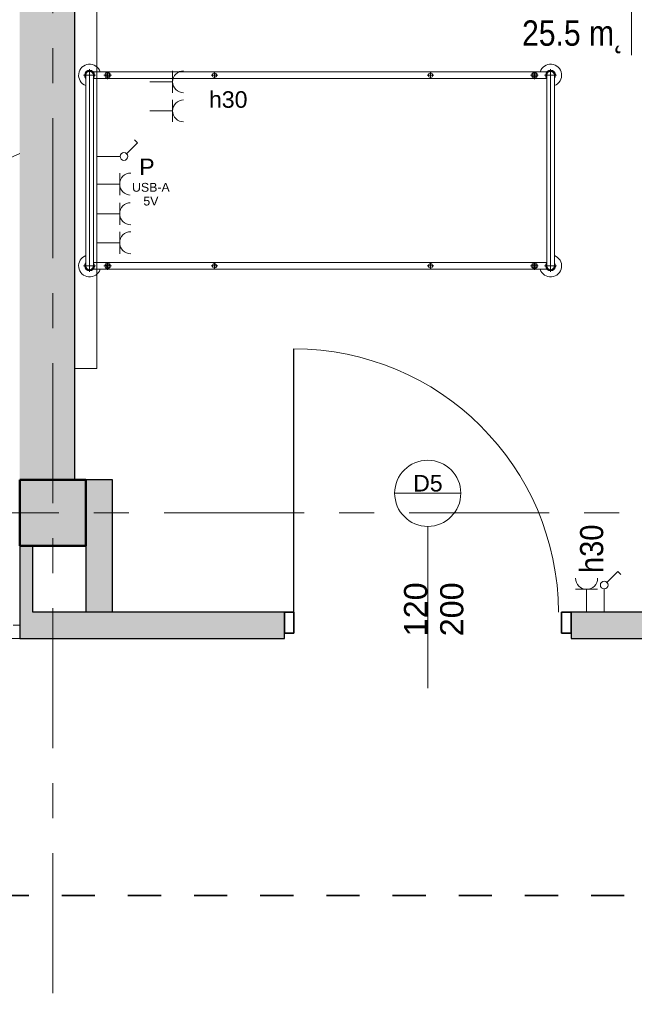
# Model space of a CAD drawing. Header units: centimetres. Extents: x 101 to 4622, y -1383 to 1498.
# Tile 64 of 68: x 3462 to 3741, y 390 to 836. Entities that reach past the tile are written whole.
import ezdxf

# ---------------------------------------------------------------- set-up
doc = ezdxf.new("R2010")
doc.units = ezdxf.units.CM
for name, pattern in [('Dash', [30, 15, -15]), ('Oś', [111.125, 63.5, -15.875, 15.875, -15.875]), ('Ponad', [19.844, 11.9065, -7.9375])]:
    doc.linetypes.add(name, pattern=pattern)
for name, color, linetype, lineweight in [('A-ANNO-NOTE', 131, 'Continuous', 18), ('A-AREA', 32, 'Continuous', 18), ('A-AREA-IDEN', 2, 'Continuous', 18), ('A-DETL', 90, 'Continuous', 9), ('A-DETL-GENF', 92, 'Continuous', 18), ('A-DETL-MEDM', 33, 'Continuous', 35), ('A-DETL-THIN', 151, 'Continuous', 9), ('A-DOOR', 31, 'Continuous', 25), ('A-DOOR-IDEN', 31, 'Continuous', 18), ('A-FLOR-OVHD', 1, 'Ponad', 18), ('A-WALL', 113, 'Continuous', 25), ('A-WALL-PATT', 111, 'Continuous', 25), ('E-ELE-QPM-IDEN', 2, 'Continuous', 18), ('E-ELEC-EQPM', 71, 'Continuous', 18), ('I-FURN', 30, 'Continuous', 18), ('Q-SPCQ', 91, 'Continuous', 18), ('S-COLS', 52, 'Continuous', 25), ('S-GRID', 1, 'Continuous', 18)]:
    doc.layers.add(name, color=color, linetype=linetype, lineweight=lineweight)
doc.styles.add('Arial', font='arial.ttf', dxfattribs={"height": 4})
doc.styles.add('Arial_1', font='arial.ttf', dxfattribs={"height": 7.5})
doc.styles.add('Arial_13', font='arial.ttf', dxfattribs={"width": 0.9, "height": 10.5})
doc.styles.add('Arial_4', font='arial.ttf', dxfattribs={"width": 0.85, "height": 11.5})
doc.styles.add('Arial_7', font='arial.ttf', dxfattribs={"height": 10.5})

# ---------------------------------------------------------------- blocks, each defined once
blk = doc.blocks.new('M_Concrete-Square-Column - 300 x 300mm-1161001-4_piętro II PT - projektowany - PPOŻ B')
at = {"layer": 'S-COLS', "lineweight": 18}
blk.add_hatch(color=254, dxfattribs=at).paths.add_polyline_path([(15, 15), (-15, 15), (-15, -15), (15, -15)], flags=0)
at = {"layer": 'S-COLS', "lineweight": 50}
for p, q in [((15, 15), (-15, 15)), ((-15, 15), (-15, -15)), ((15, -15), (15, 15)), ((-15, -15), (15, -15))]:
    blk.add_line(p, q, dxfattribs=at)
blk = doc.blocks.new('łóżko 195x90 typ FAMED _102039_ - łóżko 195x90 typ FAMED _102039_-1233017-4_piętro II PT - projektowany - PPOŻ B')
at = {"layer": 'I-FURN'}
for p, q in [((45.97, 104.25), (-45.98, 104.25)), ((-43.25, 101.53), (-43.25, 106.98)), ((-43.25, 105.95), (43.25, 105.95)), ((43.25, 101.53), (43.25, 106.98)), ((-44.75, -103.1), (-44.75, 102.61)), ((-43.25, 102.55), (43.25, 102.55)), ((-43.25, 95.18), (-43.25, 98.68)), ((-41.75, 102.55), (-41.75, -103.1)), ((41.75, 102.61), (41.75, -103.05)), ((43.25, 95.18), (43.25, 98.68)), ((44.75, -103.1), (44.75, 102.61)), ((-45, 96.93), (-41.5, 96.93)), ((45, 96.93), (41.5, 96.93)), ((-44.75, 49.81), (-41.75, 49.81)), ((-43.25, 48.31), (-43.25, 51.31)), ((44.75, 49.81), (41.75, 49.81)), ((43.25, 48.31), (43.25, 51.31)), ((-44.75, -48.19), (-41.75, -48.19)), ((-43.25, -49.69), (-43.25, -46.69)), ((44.75, -48.19), (41.75, -48.19)), ((43.25, -49.69), (43.25, -46.69)), ((-45, -96.6), (-41.5, -96.6)), ((-43.25, -94.85), (-43.25, -98.35)), ((45, -96.6), (41.5, -96.6)), ((43.25, -94.85), (43.25, -98.35)), ((-43.25, -102.02), (-43.25, -107.47)), ((43.25, -102.02), (43.25, -107.47)), ((-45.98, -104.75), (45.97, -104.75)), ((-43.25, -103.05), (43.25, -103.05)), ((-43.25, -106.45), (43.25, -106.45))]:
    blk.add_line(p, q, dxfattribs=at)
for centre, radius in [((-43.25, 96.93), 1.25), ((-43.25, 96.93), 0.8), ((43.25, 96.93), 1.25), ((43.25, 96.93), 0.8), ((-43.25, 49.81), 1), ((43.25, 49.81), 1), ((-43.25, -48.19), 1), ((43.25, -48.19), 1), ((-43.25, -96.6), 1.25), ((-43.25, -96.6), 0.8), ((43.25, -96.6), 1.25), ((43.25, -96.6), 0.8)]:
    blk.add_circle(centre, radius, dxfattribs=at)
for centre, radius, start, end in [((-43.25, 104.25), 5, 19.8769, 252.5424), ((43.25, 104.25), 5, 287.4576, 160.1231), ((-43.25, 104.25), 2.23, 49.8221, 310.1779), ((-43.25, 104.25), 1.93, 62.0207, 297.9793), ((-43.25, 104.25), 1.7, 90, 270), ((43.25, 104.25), 2.23, 229.8221, 130.1779), ((43.25, 104.25), 1.93, 242.0207, 117.9793), ((43.25, 104.25), 1.7, 270, 90), ((-43.25, -104.75), 5, 107.4576, 340.1231), ((-43.25, -104.75), 2.23, 47.6113, 310.1779), ((43.25, -104.75), 5, 199.8769, 72.5424), ((43.25, -104.75), 2.23, 229.8221, 130.1779), ((-43.25, -104.75), 1.93, 62.0207, 297.9793), ((-43.25, -104.75), 1.7, 90, 270), ((43.25, -104.75), 1.93, 242.0207, 117.9793), ((43.25, -104.75), 1.7, 270, 90)]:
    blk.add_arc(centre, radius, start, end, dxfattribs=at)
blk = doc.blocks.new('DRZWI 1S - Drzwi 120-1363991-4_piętro II PT - projektowany - PPOŻ B')
at = {"layer": 'A-DETL-GENF'}
for p, q in [((-65, 3.5), (-60.7, 3.5)), ((-65, -6), (-65, 3.5)), ((-60.7, 3.5), (-60.7, -6)), ((60.7, 3.5), (65, 3.5)), ((60.7, -6), (60.7, 3.5)), ((65, 3.5), (65, -6)), ((-60.7, -6), (-65, -6)), ((65, -6), (60.7, -6))]:
    blk.add_line(p, q, dxfattribs=at)
at = {"layer": 'A-DETL-MEDM'}
for p, q in [((-65, -6), (-65, 3.5)), ((-65, 3.5), (-60.7, 3.5)), ((-60.7, 3.5), (-60.7, -6)), ((60.7, 3.5), (60.7, -6)), ((65, 3.5), (60.7, 3.5)), ((65, -6), (65, 3.5)), ((-60.7, -6), (-65, -6)), ((60.7, -6), (65, -6))]:
    blk.add_line(p, q, dxfattribs=at)
at = {"layer": 'A-DOOR', "lineweight": 18}
blk.add_line((0, -28.5), (0, 28.5), dxfattribs=at)
at = {"layer": 'A-DOOR'}
blk.add_line((60.7, -6), (60.7, -125.39), dxfattribs=at)
at = {"layer": 'A-DOOR', "lineweight": 18}
blk.add_arc((60.7, -5.39), 120, 180.293, 270, dxfattribs=at)
blk = doc.blocks.new('Panel Gazowo Oswietleniowy 2 - Type 1-1482498-4_piętro II PT - projektowany - PPOŻ B')
at = {"layer": 'Q-SPCQ'}
for p, q in [((-112.5, 56.83), (-102.5, 56.83)), ((-107.5, 56.83), (-107.5, 46.5)), ((-99.33, 56.83), (-89.33, 56.83)), ((-94.33, 56.83), (-94.33, 46.5)), ((47.5, 56.83), (57.5, 56.83)), ((52.5, 56.83), (52.5, 46.5)), ((60.67, 56.83), (70.67, 56.83)), ((65.67, 56.83), (65.67, 46.5)), ((-79.82, 40.93), (-81.13, 39.62)), ((-74.88, 35.98), (-79.82, 40.93)), ((80.18, 40.93), (78.87, 39.62)), ((85.12, 35.98), (80.18, 40.93)), ((-73.64, 22.5), (-73.64, 33)), ((-66.13, 32.83), (-56.13, 32.83)), ((-61.13, 32.83), (-61.13, 22.5)), ((-52.67, 32.83), (-42.67, 32.83)), ((-47.67, 32.83), (-47.67, 22.5)), ((-39.5, 32.83), (-29.5, 32.83)), ((-34.5, 32.83), (-34.5, 22.5)), ((86.36, 22.5), (86.36, 33)), ((93.87, 32.83), (103.87, 32.83)), ((98.87, 32.83), (98.87, 22.5)), ((107.33, 32.83), (117.33, 32.83)), ((112.33, 32.83), (112.33, 22.5)), ((120.5, 32.83), (130.5, 32.83)), ((125.5, 32.83), (125.5, 22.5)), ((-157.5, 12.5), (-157.5, 22.5)), ((-157.5, 22.5), (182.5, 22.5)), ((182.5, 22.5), (182.5, 12.5))]:
    blk.add_line(p, q, dxfattribs=at)
for centre in [(-73.64, 34.75), (86.36, 34.75)]:
    blk.add_circle(centre, 1.75, dxfattribs=at)
for centre, end in [((-107.5, 61.83), 0), ((-94.33, 61.83), 0), ((52.5, 61.83), 0), ((65.67, 61.83), 0), ((-61.13, 37.83), 360), ((-47.67, 37.83), 360), ((-34.5, 37.83), 360), ((98.87, 37.83), 360), ((112.33, 37.83), 360), ((125.5, 37.83), 360)]:
    blk.add_arc(centre, 5, 180, end, dxfattribs=at)
blk = doc.blocks.new('Przełącznik jednobiegunowy - Type 1-1452004-4_piętro II PT - projektowany - PPOŻ B')
at = {"layer": 'E-ELEC-EQPM'}
for p, q in [((13.74, 19.48), (18.68, 24.43)), ((18.68, 24.43), (19.99, 23.12)), ((12.5, 16.5), (12.5, 6))]:
    blk.add_line(p, q, dxfattribs=at)
blk.add_circle((12.5, 18.25), 1.75, dxfattribs=at)
blk = doc.blocks.new('gniazdo elektryczne pojedyncze - 30-1470339-4_piętro II PT - projektowany - PPOŻ B')
at = {"layer": 'E-ELEC-EQPM'}
for p, q in [((17.5, 16.33), (7.5, 16.33)), ((12.5, 16.33), (12.5, 6))]:
    blk.add_line(p, q, dxfattribs=at)
blk.add_arc((12.5, 21.33), 5, 180, 0, dxfattribs=at)
blk = doc.blocks.new('METKA_POMIESZCZENIA1 - Rozbudowana - bez ramki-1409110-4_piętro II PT - projektowany - PPOŻ B')
at = {"layer": 'A-AREA-IDEN'}
for p, q in [((0, 0.425), (0, 0)), ((-0.8, 0), (1.1, 0)), ((0, 0), (0, -0.425))]:
    blk.add_line(p, q, dxfattribs=at)
blk = doc.blocks.new('etykieta drzwi wymiar i kategoria - etykieta drzwi 1S góra-1350608-4_piętro II PT - projektowany - PPOŻ B')
at = {"layer": 'A-DOOR-IDEN'}
for p, q in [((-0.3, 1.4984), (0.3, 1.4984)), ((0, 0), (0, 1.1984))]:
    blk.add_line(p, q, dxfattribs=at)
blk.add_circle((0, 1.4984), 0.3, dxfattribs=at)

msp = doc.modelspace()

# ---------------------------------------------------------------- hatches: boundary and pattern name
at = {"layer": 'A-WALL-PATT'}
for points in [[(3487.04, 627.62), (3487.04, 1197.62), (3462.04, 1197.62), (3462.04, 627.62)], [(3504.04, 567.62), (3504.04, 627.62), (3492.04, 627.62), (3492.04, 567.62)], [(3468.04, 555.62), (3468.04, 597.62), (3462.04, 597.62), (3462.04, 555.62)]]:
    msp.add_hatch(color=9, dxfattribs=at).paths.add_polyline_path(points, flags=0)
h = msp.add_hatch(color=9, dxfattribs=at)
h.paths.add_polyline_path([(3582.04, 555.62), (3582.04, 567.62), (3468.04, 567.62), (3468.04, 555.62)], flags=0)
h.paths.add_polyline_path([(4453.04, 555.62), (4453.04, 567.62), (4332.04, 567.62), (4332.04, 555.62), (4394.1, 555.62)], flags=0)
h.paths.add_polyline_path([(3712.04, 555.62), (4202.04, 555.62), (4202.04, 567.62), (3712.04, 567.62), (3712.04, 558.12)], flags=0)

# ---------------------------------------------------------------- linework, layer by layer
at = {"layer": 'A-AREA'}
msp.add_line((3459.04, 561.62), (3462.04, 561.62), dxfattribs=at)
at = {"layer": 'A-DETL', "linetype": 'Dash', "lineweight": 35}
msp.add_open_spline([(3110.04, 559.12), (3110.04, 502.08), (3110.21, 453.35), (3121.7, 439.12), (3139.04, 439.12), (4219.87, 439.12), (4267.04, 439.12), (4267.04, 475.56), (4267.04, 561.62)], degree=3, knots=[0, 0, 0, 0, 1.35675, 2.279339, 14.489082, 27.014735, 39.749202, 41.604771, 41.604771, 41.604771, 41.604771], dxfattribs=at)
at = {"layer": 'A-DETL-THIN', "lineweight": 18}
msp.add_line((3387.04, 741.62), (3462.04, 775.62), dxfattribs=at)
at = {"layer": 'A-FLOR-OVHD'}
msp.add_line((3462.04, 555.62), (3012.04, 555.62), dxfattribs=at)
at = {"layer": 'A-WALL'}
for p, q in [((3487.04, 627.62), (3487.04, 1197.62)), ((3504.04, 627.62), (3492.04, 627.62)), ((3504.04, 567.62), (3504.04, 627.62)), ((3462.04, 597.62), (3462.04, 555.62)), ((3468.04, 567.62), (3468.04, 597.62)), ((3492.04, 597.62), (3492.04, 567.62)), ((3582.04, 567.62), (3468.04, 567.62)), ((4202.04, 567.62), (3712.04, 567.62)), ((3462.04, 555.62), (3582.04, 555.62)), ((3582.04, 555.62), (3582.04, 558.12)), ((3712.04, 558.12), (3712.04, 555.62)), ((3712.04, 555.62), (4202.04, 555.62))]:
    msp.add_line(p, q, dxfattribs=at)
at = {"layer": 'S-GRID', "linetype": 'Oś'}
for p, q in [((3477.04, -1383.2), (3477.04, 1438.12)), ((4591.09, 612.62), (1467.04, 612.62))]:
    msp.add_line(p, q, dxfattribs=at)

# ---------------------------------------------------------------- block references
at = {"layer": 'A-AREA-IDEN', "xscale": 49.99999999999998, "yscale": 49.99999999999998, "zscale": 49.99999999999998}
msp.add_blockref('METKA_POMIESZCZENIA1 - Rozbudowana - bez ramki-1409110-4_piętro II PT - projektowany - PPOŻ B', (3739.41, 841.41), dxfattribs=at)
at = {"layer": 'A-DOOR', "rotation": 180}
msp.add_blockref('DRZWI 1S - Drzwi 120-1363991-4_piętro II PT - projektowany - PPOŻ B', (3647.04, 561.62), dxfattribs=at)
at = {"layer": 'A-DOOR-IDEN', "xscale": 49.99999999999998, "yscale": 49.99999999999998, "zscale": 49.99999999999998}
msp.add_blockref('etykieta drzwi wymiar i kategoria - etykieta drzwi 1S góra-1350608-4_piętro II PT - projektowany - PPOŻ B', (3647.04, 546.59), dxfattribs=at)
at = {"layer": 'E-ELEC-EQPM'}
for name, p in [('Przełącznik jednobiegunowy - Type 1-1452004-4_piętro II PT - projektowany - PPOŻ B', (3714.54, 561.62)), ('gniazdo elektryczne pojedyncze - 30-1470339-4_piętro II PT - projektowany - PPOŻ B', (3706.54, 561.62))]:
    msp.add_blockref(name, p, dxfattribs=at)
at = {"layer": 'I-FURN', "rotation": 269.9999999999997}
msp.add_blockref('łóżko 195x90 typ FAMED _102039_ - łóżko 195x90 typ FAMED _102039_-1233017-4_piętro II PT - projektowany - PPOŻ B', (3598.49, 767.87), dxfattribs=at)
at = {"layer": 'Q-SPCQ', "rotation": 269.9999999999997}
msp.add_blockref('Panel Gazowo Oswietleniowy 2 - Type 1-1482498-4_piętro II PT - projektowany - PPOŻ B', (3474.54, 860.62), dxfattribs=at)
at = {"layer": 'S-COLS', "lineweight": 18, "rotation": 270.0000000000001}
msp.add_blockref('M_Concrete-Square-Column - 300 x 300mm-1161001-4_piętro II PT - projektowany - PPOŻ B', (3477.04, 612.62), dxfattribs=at)

# ---------------------------------------------------------------- texts
at = {"layer": 'A-ANNO-NOTE', "insert": (3519.72, 765.79), "char_height": 7.5, "width": 7.373, "attachment_point": 8, "line_spacing_factor": 0.936439, "style": 'Arial_1'}
msp.add_mtext('\\pxqc,t8.46667,16.93333,25.4,33.86667,42.33333,50.8,59.26667,67.73333,76.2,84.66667,93.13333,101.6,110.06667,118.53333,127,135.46667,143.93333,152.4,160.86667,169.33333,177.8,186.26667,194.73333,203.2,211.66667,220.13333,228.6,237.06667,245.53333,254,262.46667,270.93333;{P}', dxfattribs=at)
at = {"layer": 'A-AREA-IDEN', "insert": (3736.08, 835.98), "char_height": 11.5, "width": 45.815, "attachment_point": 3, "line_spacing_factor": 0.936439, "style": 'Arial_4'}
msp.add_mtext('\\pt42.49997,84.99995,127.50004,170.00002,212.49999,254.99996,297.50005,340.00003,382.5,424.99998,467.49995,510.00004,552.50002,594.99999,637.49997,679.99994,722.50003,765.00001,807.49998,849.99996,892.50005,935.00002,977.5,1019.99998,1062.49995,1105.00004,1147.50002,1189.99999,1232.49997,1275.00006,1317.50003,1360.00001;25.5 m˛', dxfattribs=at)
at = {"layer": 'A-DOOR-IDEN', "insert": (3647.11, 626.01), "char_height": 7.5, "width": 13.9, "attachment_point": 5, "line_spacing_factor": 0.936439, "style": 'Arial_1'}
msp.add_mtext('\\pxqc,t8.46667,16.93333,25.4,33.86667,42.33333,50.8,59.26667,67.73333,76.2,84.66667,93.13333,101.6,110.06667,118.53333,127,135.46667,143.93333,152.4,160.86667,169.33333,177.8,186.26667,194.73333,203.2,211.66667,220.13333,228.6,237.06667,245.53333,254,262.46667,270.93333;{D5}', dxfattribs=at)
at = {"layer": 'A-DOOR-IDEN', "insert": (3649.8, 568.87), "char_height": 10.5, "width": 25.15, "attachment_point": 5, "rotation": 90, "line_spacing_factor": 0.936439, "style": 'Arial_7'}
msp.add_mtext('\\pxqc,t6.04762,12.09524,18.14286,24.19048,30.2381,36.28571,42.33333,48.38095,54.42857,60.47619,66.52381,72.57143,78.61905,84.66667,90.71429,96.7619,102.80952,108.85714,114.90476,120.95238,127,133.04762,139.09524,145.14286,151.19048,157.2381,163.28571,169.33333,175.38095,181.42857,187.47619,193.52381;{120\\P200}', dxfattribs=at)
at = {"layer": 'E-ELE-QPM-IDEN', "insert": (3721.41, 596.32), "char_height": 10.5, "width": 22.635, "attachment_point": 5, "rotation": 90, "line_spacing_factor": 0.936439, "style": 'Arial_13'}
msp.add_mtext('\\pxqc,t5.35714,10.71429,16.07143,21.42857,26.78571,32.14286,37.5,42.85714,48.21429,53.57143,58.92857,64.28571,69.64286,75,80.35714,85.71429,91.07143,96.42857,101.78571,107.14286,112.5,117.85714,123.21429,128.57143,133.92857,139.28571,144.64286,150,155.35714,160.71429,166.07143,171.42857;{h30}', dxfattribs=at)

# ---------------------------------------------------------------- next in the draw order: texts
at = {"layer": 'A-ANNO-NOTE', "line_spacing_factor": 0.936439, "bg_fill": 3, "box_fill_scale": 1.25, "bg_fill_color": 256, "bg_fill_true_color": 13158600, "bg_fill_transparency": 0}
for s, insert, char_height, width, attachment_point, style in [('\\pxt8.46667,16.93333,25.4,33.86667,42.33333,50.8,59.26667,67.73333,76.2,84.66667,93.13333,101.6,110.06667,118.53333,127,135.46667,143.93333,152.4,160.86667,169.33333,177.8,186.26667,194.73333,203.2,211.66667,220.13333,228.6,237.06667,245.53333,254,262.46667,270.93333;{h30}', (3547.84, 803.85), 7.5, 18.382, 1, 'Arial_1'), ('\\pxqc,t15.875,31.75,47.625,63.5,79.375,95.25,111.125,127,142.875,158.75,174.625,190.5,206.375,222.25,238.125,254,269.875,285.75,301.625,317.5,333.375,349.25,365.125,381,396.875,412.75,428.625,444.5,460.375,476.25,492.125,508;{USB-A\\P5V}', (3521.51, 751.97), 4, 16.7155, 8, 'Arial')]:
    msp.add_mtext(s, dxfattribs=dict(at, insert=insert, char_height=char_height, width=width, attachment_point=attachment_point, style=style))

doc.saveas('drawing.dxf')
